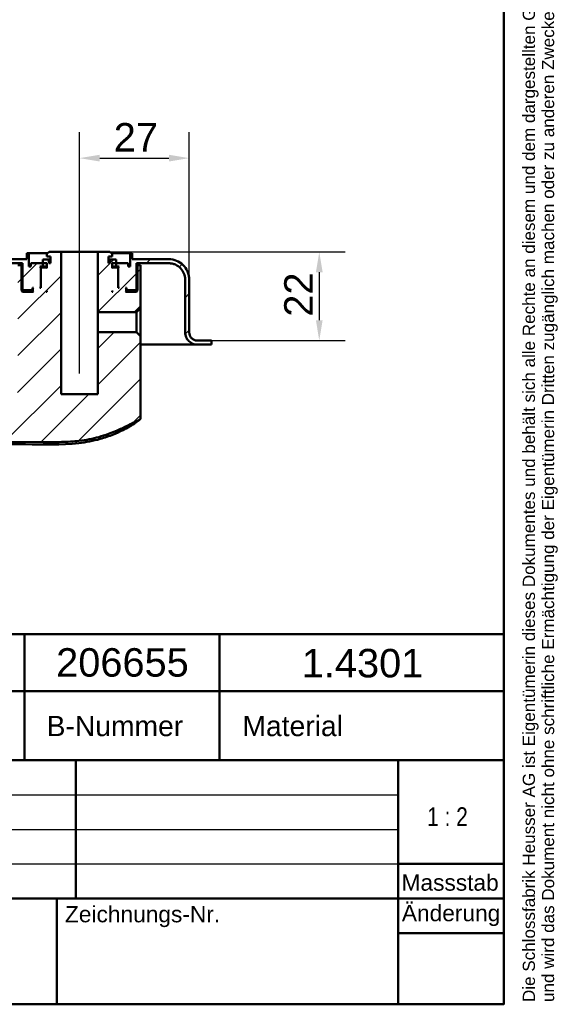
# Model space of a CAD drawing. Header units: millimetres. Extents: x 20 to 833, y 20 to 574.
# Tile 16 of 20: x 701 to 833, y 20 to 262. Entities that reach past the tile are written whole.
import ezdxf
from ezdxf.enums import TextEntityAlignment as Align

# ---------------------------------------------------------------- set-up
doc = ezdxf.new("R2010")
doc.units = ezdxf.units.MM
doc.header["$LTSCALE"] = 2
for name, color, linetype, lineweight in [('Bemaßungen(DIN)', 7, 'Continuous', 25), ('Mittellinie(DIN)', 7, 'Continuous', 25), ('Sichtbare Kanten(DIN)', 7, 'Continuous', 50), ('Skizziergeometrie(DIN)', 7, 'Continuous', 50), ('Skizzierlinie(DIN)', 7, 'Continuous', 25), ('Symbole(DIN)', 7, 'Continuous', 25)]:
    doc.layers.add(name, color=color, linetype=linetype, lineweight=lineweight)
doc.layers.add('Schraffur', color=179, linetype='Continuous', lineweight=9, true_color=0x1e1e47)
doc.styles.add('Aktuell-DIN', font='arial.ttf')
doc.styles.add('STANDARD-DIN~0', font='arial.ttf')
doc.styles.add('Textstil10', font='arial.ttf')
doc.styles.add('Textstil41', font='arial.ttf', dxfattribs={"width": 0.8})
doc.styles.add('Textstil83', font='arial.ttf', dxfattribs={"width": 0.8})
doc.dimstyles.new('CAD-LAN', dxfattribs={"dimscale": 2, "dimtxt": 3.5, "dimasz": 2.5, "dimexe": 3.175, "dimexo": 0, "dimgap": 0.8, "dimtad": 1, "dimrnd": 1e-08, "dimtxsty": 'STANDARD-DIN~0', "dimcen": 0.09, "dimdle": 10, "dimclrd": 250, "dimclre": 250, "dimclrt": 250, "dimadec": 0, "dimazin": 2, "dimtfac": 1, "dimtmove": 0, "dimatfit": 3, "dimfxl": 1, "dimtolj": 1, "dimtzin": 0, "dimlwd": 25, "dimlwe": 25, "dimarcsym": 0})

# ---------------------------------------------------------------- blocks, each defined once
blk = doc.blocks.new('Ränder Standardrahmen')
at = {"layer": 'Skizziergeometrie(DIN)', "flags": 128}
blk.add_lwpolyline([(10, 10), (10, 287), (410, 287), (410, 10), (10, 10)], dxfattribs=at)
blk = doc.blocks.new('Schriftfelder Heusser')
at = {"layer": 'Skizziergeometrie(DIN)'}
for p, q in [((101, 236.92), (291, 236.92)), ((232, 229.92), (232, 236.92)), ((256, 229.92), (256, 236.92)), ((291, 236.92), (291, 229.92)), ((101, 229.92), (291, 229.92)), ((232, 229.92), (232, 221.42)), ((256, 229.92), (256, 221.42)), ((291, 229.92), (291, 191.42)), ((101, 221.42), (291, 221.42)), ((238.35, 221.42), (238.35, 204.42)), ((278, 221.42), (278, 191.42)), ((278, 208.67), (291, 208.67)), ((101, 204.42), (291, 204.42)), ((236, 204.42), (236, 191.42)), ((278, 200.17), (291, 200.17)), ((291, 191.42), (101, 191.42))]:
    blk.add_line(p, q, dxfattribs=at)
at = {"layer": 'Skizzierlinie(DIN)'}
for p, q in [((162.35, 217.17), (278, 217.17)), ((162.35, 212.92), (278, 212.92)), ((162.35, 208.67), (278, 208.67))]:
    blk.add_line(p, q, dxfattribs=at)
at = {"layer": 'Symbole(DIN)', "color": 7, "insert": (293.33, 191.7), "char_height": 1.5, "width": 182.3003, "attachment_point": 1, "rotation": 90, "line_spacing_factor": 0.944221, "style": 'Aktuell-DIN'}
blk.add_mtext('\\fArial|b0|i0;\\H1.5000;Die Schlossfabrik Heusser AG ist Eigentümerin dieses Dokumentes und behält sich alle Rechte an diesem und dem dargestellten Gegenstand vor. Der Empfänger anerkennt diese Rechte\\Pund wird das Dokument nicht ohne schriftliche Ermächtigung der Eigentümerin Dritten zugänglich machen oder zu anderen Zwecken verwenden, zu dem es ihm übergeben worden ist.\\P ', dxfattribs=at)
at = {"layer": 'Symbole(DIN)', "color": 179, "true_color": 0x262659, "style": 'Aktuell-DIN'}
for s, insert, char_height, attachment_point in [('B-Nummer', (234.74, 225.62), 2.489, 4), ('Material', (265.02, 225.62), 2.489, 5), ('\\fArial|b0|i0;\\H2.0000;Massstab', (284.39, 206.37), 2, 5), ('\\fArial|b0|i0;Zeichnungs-Nr.', (237, 203.5), 2, 1)]:
    blk.add_mtext(s, dxfattribs=dict(at, insert=insert, char_height=char_height, attachment_point=attachment_point))
at = {"layer": 'Symbole(DIN)', "color": 179, "true_color": 0x262659, "insert": (284.51, 202.33), "char_height": 2, "width": 12.1143, "attachment_point": 5, "style": 'Aktuell-DIN'}
blk.add_mtext('\\fArial|b0|i0;Änderung', dxfattribs=at)
at = {"layer": 'Symbole(DIN)', "color": 179, "true_color": 0x262659}
for tag, height, style, p in [('AUTOR', 2.49, 'Aktuell-DIN', (240.03, 219.26)), ('KONTROLLDATUM', 2, 'Textstil10', (217.42, 215.04)), ('KONTROLLIERT_VON', 2, 'Textstil10', (239.98, 215.05))]:
    blk.add_attdef(tag, text='', height=height, dxfattribs=dict(at, style=style)).set_placement(p, align=Align.MIDDLE_LEFT)
at = {"layer": 'Symbole(DIN)', "color": 179, "true_color": 0x262659, "style": 'Textstil10'}
blk.add_attdef('ERSTELLUNGSDATUM_001', (217.23, 218.29), '', height=2, dxfattribs=at)
at = {"layer": 'Symbole(DIN)', "color": 7, "style": 'Textstil83', "width": 0.8}
blk.add_attdef('Anfänglicher_Ansichtsmaßstab_001', (281.57, 213.34), '', height=2.3, dxfattribs=at)
at = {"layer": 'Symbole(DIN)', "color": 179, "true_color": 0x262659, "style": 'Textstil10'}
blk.add_attdef('PROJEKT', text='', height=2, dxfattribs=at).set_placement((217.77, 209.72), align=Align.BOTTOM_LEFT)
at = {"layer": 'Symbole(DIN)', "color": 7, "style": 'Textstil41', "width": 0.8}
blk.add_attdef('STATUS', text='', height=5, dxfattribs=at).set_placement((284.53, 195.86), align=Align.MIDDLE_CENTER)
blk = doc.blocks.new('*D24')
at = {"layer": 'Bemaßungen(DIN)', "color": 250, "linetype": 'Continuous', "lineweight": 25, "true_color": 0x3f3f3f, "transparency": 16777216}
for p, q in [((715.57, 210.04), (715.57, 234.44)), ((742.57, 198.24), (742.57, 234.44)), ((720.57, 228.09), (737.57, 228.09))]:
    blk.add_line(p, q, dxfattribs=at)
at = {"layer": 'Bemaßungen(DIN)', "color": 250, "linetype": 'Continuous', "true_color": 0x3f3f3f, "transparency": 16777216}
for points in [[(720.57, 228.92), (720.57, 227.26), (715.57, 228.09)], [(737.57, 228.92), (737.57, 227.26), (742.57, 228.09)]]:
    blk.add_solid(points, dxfattribs=at)
at = {"layer": 'Defpoints', "color": 0, "linetype": 'Continuous', "transparency": 16777216}
for p in [(742.57, 228.09), (715.57, 210.04), (742.57, 198.24)]:
    blk.add_point(p, dxfattribs=at)
at = {"layer": 'Bemaßungen(DIN)', "color": 250, "linetype": 'Continuous', "lineweight": 25, "true_color": 0x3f3f3f, "transparency": 16777216, "insert": (724, 236.72), "char_height": 7, "attachment_point": 1, "style": 'STANDARD-DIN~0'}
blk.add_mtext('\\A1;27', dxfattribs=at)
blk = doc.blocks.new('*D25')
at = {"layer": 'Bemaßungen(DIN)', "color": 250, "linetype": 'Continuous', "lineweight": 25, "true_color": 0x3f3f3f, "transparency": 16777216}
for p, q in [((723.07, 205.04), (780.93, 205.04)), ((774.58, 200.04), (774.58, 188.24)), ((747.07, 183.24), (780.93, 183.24))]:
    blk.add_line(p, q, dxfattribs=at)
at = {"layer": 'Bemaßungen(DIN)', "color": 250, "linetype": 'Continuous', "true_color": 0x3f3f3f, "transparency": 16777216}
for points in [[(773.75, 200.04), (775.41, 200.04), (774.58, 205.04)], [(773.75, 188.24), (775.41, 188.24), (774.58, 183.24)]]:
    blk.add_solid(points, dxfattribs=at)
at = {"layer": 'Defpoints', "color": 0, "linetype": 'Continuous', "transparency": 16777216}
for p in [(723.07, 205.04), (747.07, 183.24), (774.58, 183.24)]:
    blk.add_point(p, dxfattribs=at)
at = {"layer": 'Bemaßungen(DIN)', "color": 250, "linetype": 'Continuous', "lineweight": 25, "true_color": 0x3f3f3f, "transparency": 16777216, "insert": (765.95, 189.1), "char_height": 7, "attachment_point": 1, "rotation": 90, "style": 'STANDARD-DIN~0'}
blk.add_mtext('\\A1;22', dxfattribs=at)
blk = doc.blocks.new('*D26')
at = {"layer": 'Bemaßungen(DIN)', "color": 250, "linetype": 'Continuous', "lineweight": 25, "true_color": 0x3f3f3f, "transparency": 16777216}
for p, q in [((534.07, 182.24), (504.21, 182.24)), ((510.56, 162.68), (510.56, 177.24)), ((706.42, 157.68), (504.21, 157.68))]:
    blk.add_line(p, q, dxfattribs=at)
at = {"layer": 'Bemaßungen(DIN)', "color": 250, "linetype": 'Continuous', "true_color": 0x3f3f3f, "transparency": 16777216}
for points in [[(509.72, 177.24), (511.39, 177.24), (510.56, 182.24)], [(509.72, 162.68), (511.39, 162.68), (510.56, 157.68)]]:
    blk.add_solid(points, dxfattribs=at)
at = {"layer": 'Defpoints', "color": 0, "linetype": 'Continuous', "transparency": 16777216}
for p in [(510.56, 182.24), (534.07, 182.24), (706.42, 157.68)]:
    blk.add_point(p, dxfattribs=at)
at = {"layer": 'Bemaßungen(DIN)', "color": 250, "linetype": 'Continuous', "lineweight": 25, "true_color": 0x3f3f3f, "transparency": 16777216, "insert": (501.81, 164.86), "char_height": 7, "attachment_point": 1, "rotation": 90, "style": 'STANDARD-DIN~0'}
blk.add_mtext('\\A1;25', dxfattribs=at)

msp = doc.modelspace()

# ---------------------------------------------------------------- hatches: boundary and pattern name
at = {"layer": 'Schraffur'}
h = msp.add_hatch(dxfattribs=at)
h.set_pattern_fill('ANSI31', color=256, scale=50.8, style=0)
h.set_pattern_definition([(45, (0, 0), (-4.49013, 4.49013), [])])
edge = h.paths.add_edge_path()
edge.add_line((741.572, 198.237), (741.572, 185.237))
edge.add_spline(control_points=[(741.572, 185.237), (741.572, 185.028), (741.593, 184.82), (741.678, 184.418), (741.739, 184.225), (741.978, 183.678), (742.206, 183.35), (742.766, 182.81), (743.091, 182.599), (743.805, 182.31), (744.185, 182.237), (744.572, 182.237)], knot_values=[-0.4735831, -0.4735831, -0.4735831, -0.4735831, -0.4108832, -0.4108832, -0.3500812, -0.3500812, -0.2314327, -0.2314327, -0.1160757, -0.1160757, 0, 0, 0, 0], degree=3, periodic=0)
edge.add_line((744.572, 182.237), (748.072, 182.237))
edge.add_line((748.072, 182.237), (748.072, 183.207))
edge.add_line((748.072, 183.207), (747.072, 183.207))
edge.add_line((747.072, 183.207), (747.072, 183.237))
edge.add_line((747.072, 183.237), (744.572, 183.237))
edge.add_spline(control_points=[(744.572, 183.237), (744.433, 183.237), (744.294, 183.251), (744.026, 183.307), (743.898, 183.348), (743.533, 183.507), (743.315, 183.659), (742.955, 184.033), (742.814, 184.249), (742.621, 184.725), (742.572, 184.979), (742.572, 185.237)], knot_values=[-0.3157143, -0.3157143, -0.3157143, -0.3157143, -0.2739221, -0.2739221, -0.2333875, -0.2333875, -0.1542884, -0.1542884, -0.0773838, -0.0773838, 0, 0, 0, 0], degree=3, periodic=0)
edge.add_line((742.572, 185.237), (742.572, 198.237))
edge.add_spline(control_points=[(742.572, 198.237), (742.572, 198.584), (742.536, 198.931), (742.396, 199.601), (742.293, 199.922), (741.895, 200.835), (741.515, 201.38), (740.582, 202.28), (740.04, 202.633), (738.851, 203.115), (738.217, 203.237), (737.572, 203.237)], knot_values=[-0.7893052, -0.7893052, -0.7893052, -0.7893052, -0.6848053, -0.6848053, -0.5834686, -0.5834686, -0.3857211, -0.3857211, -0.1934595, -0.1934595, 0, 0, 0, 0], degree=3, periodic=0)
edge.add_line((737.572, 203.237), (728.572, 203.237))
edge.add_line((728.572, 203.237), (728.572, 204.737))
edge.add_line((728.572, 204.737), (728.072, 204.737))
edge.add_line((728.072, 204.737), (728.072, 201.437))
edge.add_line((728.072, 201.437), (727.572, 201.437))
edge.add_line((727.572, 201.437), (727.572, 202.237))
edge.add_line((727.572, 202.237), (724.572, 202.237))
edge.add_line((724.572, 202.237), (724.572, 201.437))
edge.add_line((724.572, 201.437), (725.322, 201.437))
edge.add_line((725.322, 201.437), (725.122, 201.237))
edge.add_line((725.122, 201.237), (725.122, 196.437))
edge.add_line((725.122, 196.437), (725.322, 196.237))
edge.add_line((725.322, 196.237), (725.072, 196.237))
edge.add_line((725.072, 196.237), (725.072, 201.037))
edge.add_line((725.072, 201.037), (724.872, 201.237))
edge.add_line((724.872, 201.237), (723.772, 201.237))
edge.add_line((723.772, 201.237), (723.572, 201.037))
edge.add_line((723.572, 201.037), (723.572, 202.237))
edge.add_line((723.572, 202.237), (724.558, 202.237))
edge.add_line((724.558, 202.237), (724.558, 203.137))
edge.add_line((724.558, 203.137), (723.122, 203.137))
edge.add_line((723.122, 203.137), (723.122, 202.237))
edge.add_line((723.122, 202.237), (722.672, 202.237))
edge.add_line((722.672, 202.237), (722.672, 203.937))
edge.add_line((722.672, 203.937), (723.572, 203.937))
edge.add_line((723.572, 203.937), (723.572, 204.537))
edge.add_line((723.572, 204.537), (723.072, 205.037))
edge.add_line((723.072, 205.037), (720.122, 205.037))
edge.add_line((720.122, 205.037), (720.122, 190.195))
edge.add_line((720.122, 190.195), (729.63, 190.195))
edge.add_line((729.63, 190.195), (730.615, 191.179))
edge.add_line((730.615, 191.179), (730.615, 199.237))
edge.add_line((730.615, 199.237), (730.615, 201.737))
edge.add_line((730.615, 201.737), (729.872, 201.737))
edge.add_line((729.872, 201.737), (729.872, 195.537))
edge.add_line((729.872, 195.537), (729.572, 195.237))
edge.add_line((729.572, 195.237), (726.872, 195.237))
edge.add_line((726.872, 195.237), (727.072, 195.437))
edge.add_line((727.072, 195.437), (727.072, 196.037))
edge.add_line((727.072, 196.037), (726.872, 196.237))
edge.add_line((726.872, 196.237), (727.172, 196.237))
edge.add_line((727.172, 196.237), (727.172, 195.737))
edge.add_line((727.172, 195.737), (727.272, 195.637))
edge.add_line((727.272, 195.637), (729.372, 195.637))
edge.add_line((729.372, 195.637), (729.572, 195.837))
edge.add_line((729.572, 195.837), (729.572, 202.237))
edge.add_line((729.572, 202.237), (737.572, 202.237))
edge.add_spline(control_points=[(737.572, 202.237), (737.85, 202.237), (738.127, 202.208), (738.663, 202.095), (738.921, 202.013), (739.65, 201.695), (740.087, 201.391), (740.807, 200.644), (741.089, 200.211), (741.474, 199.26), (741.572, 198.752), (741.572, 198.237)], knot_values=[-0.6314442, -0.6314442, -0.6314442, -0.6314442, -0.5478443, -0.5478443, -0.4667749, -0.4667749, -0.3085769, -0.3085769, -0.1547676, -0.1547676, 0, 0, 0, 0], degree=3, periodic=0)
h.paths.add_polyline_path([(723.572, 195.237), (723.572, 195.437), (723.772, 195.237)], flags=0)
edge = h.paths.add_edge_path()
edge.add_line((551.572, 185.237), (551.572, 198.237))
edge.add_spline(control_points=[(551.572, 198.237), (551.572, 198.515), (551.6, 198.792), (551.713, 199.328), (551.795, 199.585), (552.113, 200.315), (552.417, 200.752), (553.164, 201.472), (553.597, 201.754), (554.549, 202.139), (555.056, 202.237), (555.572, 202.237)], knot_values=[-0.6314442, -0.6314442, -0.6314442, -0.6314442, -0.5478443, -0.5478443, -0.4667749, -0.4667749, -0.3085769, -0.3085769, -0.1547676, -0.1547676, 0, 0, 0, 0], degree=3, periodic=0)
edge.add_line((555.572, 202.237), (701.572, 202.237))
edge.add_line((701.572, 202.237), (701.572, 195.837))
edge.add_line((701.572, 195.837), (701.772, 195.637))
edge.add_line((701.772, 195.637), (703.872, 195.637))
edge.add_line((703.872, 195.637), (703.972, 195.737))
edge.add_line((703.972, 195.737), (703.972, 196.237))
edge.add_line((703.972, 196.237), (704.272, 196.237))
edge.add_line((704.272, 196.237), (704.072, 196.037))
edge.add_line((704.072, 196.037), (704.072, 195.437))
edge.add_line((704.072, 195.437), (704.272, 195.237))
edge.add_line((704.272, 195.237), (701.572, 195.237))
edge.add_line((701.572, 195.237), (701.272, 195.537))
edge.add_line((701.272, 195.537), (701.272, 201.737))
edge.add_line((701.272, 201.737), (700.428, 201.737))
edge.add_line((700.428, 201.737), (700.428, 199.237))
edge.add_line((700.428, 199.237), (700.428, 173.82))
edge.add_spline(control_points=[(700.428, 173.82), (700.428, 169.374), (700.428, 165.816), (696.901, 162.686), (692.874, 162.668), (687.841, 162.646)], knot_values=[0, 0, 0, 0, 0, 0, 1, 1, 1, 1, 1, 1], degree=5, periodic=0)
edge.add_spline(control_points=[(687.841, 162.646), (651.644, 162.488), (615.448, 162.345), (579.251, 162.474)], knot_values=[0.0000183, 0.0000183, 0.0000183, 0.0000183, 10.8591286, 10.8591286, 10.8591286, 10.8591286], degree=3, periodic=0)
edge.add_spline(control_points=[(579.251, 162.474), (572.715, 162.497), (566.754, 162.526), (560.562, 168.203), (560.535, 174.683), (560.501, 182.774)], knot_values=[0, 0, 0, 0, 0, 0, 1, 1, 1, 1, 1, 1], degree=5, periodic=0)
edge.add_spline(control_points=[(560.501, 182.774), (560.47, 190.071), (560.454, 193.959), (560.452, 197.323)], knot_values=[0, 0, 0, 0, 1.0033721, 1.0033721, 1.0033721, 1.0033721], weights=[1.044297, 1.00552, 1.0006869, 1.0000845], degree=3, periodic=0)
edge.add_spline(control_points=[(560.452, 197.323), (560.452, 197.889), (560.452, 198.396), (560.139, 198.737), (559.617, 198.737), (559.041, 198.737)], knot_values=[0, 0, 0, 0, 0, 0, 1, 1, 1, 1, 1, 1], degree=5, periodic=0)
edge.add_line((559.041, 198.737), (557.452, 198.737))
edge.add_spline(control_points=[(557.452, 198.737), (557.347, 198.737), (557.238, 198.737), (557.105, 198.699), (557.068, 198.683), (557.002, 198.637), (556.976, 198.61), (556.929, 198.535), (556.913, 198.487), (556.886, 198.355), (556.886, 198.262), (556.886, 198.171)], knot_values=[-0.0997525, -0.0997525, -0.0997525, -0.0997525, -0.0687231, -0.0687231, -0.0556331, -0.0556331, -0.0432165, -0.0432165, -0.0273736, -0.0273736, -0.0000528, -0.0000528, -0.0000528, -0.0000528], degree=3, periodic=0)
edge.add_spline(control_points=[(556.886, 198.171), (556.886, 196.253), (556.882, 194.422), (556.876, 192.495), (556.871, 190.547), (556.863, 188.54), (556.855, 186.602), (556.849, 185.317), (556.844, 184.031), (556.838, 182.746)], knot_values=[0, 0, 0, 0, 0.4082996, 0.4082996, 0.4082996, 0.82096, 0.82096, 0.82096, 1.0946134, 1.0946134, 1.0946134, 1.0946134], degree=3, periodic=0)
edge.add_spline(control_points=[(556.838, 182.746), (556.833, 181.609), (556.827, 180.471), (556.855, 179.256), (556.883, 178.042), (556.945, 176.975), (557.033, 176.057), (557.207, 174.22), (557.49, 172.725), (557.894, 171.315), (559.507, 165.679), (563.13, 161.796), (568.421, 160.032), (569.744, 159.591), (571.149, 159.277), (572.876, 159.075), (573.74, 158.975), (574.742, 158.899), (575.884, 158.859), (577.026, 158.818), (578.097, 158.815), (579.166, 158.811)], knot_values=[0, 0, 0, 0, 0.2406476, 0.2406476, 0.2406476, 0.4812952, 0.4812952, 0.4812952, 0.9625904, 0.9625904, 0.9625904, 2.8877711, 2.8877711, 2.8877711, 3.3690663, 3.3690663, 3.3690663, 3.6097139, 3.6097139, 3.6097139, 3.8503615, 3.8503615, 3.8503615, 3.8503615], degree=3, periodic=0)
edge.add_line((579.166, 158.811), (706.64, 158.264))
edge.add_spline(control_points=[(706.64, 158.264), (708.106, 158.258), (709.573, 158.25), (711.133, 158.294), (712.692, 158.338), (714.074, 158.428), (715.428, 158.583)], knot_values=[0, 0, 0, 0, 0.4403832, 0.4403832, 0.4403832, 0.8807664, 0.8807664, 0.8807664, 0.8807664], degree=3, periodic=0)
edge.add_spline(control_points=[(715.428, 158.583), (717.208, 158.787), (718.819, 159.092), (720.332, 159.512)], knot_values=[0, 0, 0, 0, 0.5001725, 0.5001725, 0.5001725, 0.5001725], degree=3, periodic=0)
edge.add_spline(control_points=[(720.332, 159.512), (721.867, 159.938), (723.548, 160.553), (725.374, 161.358)], knot_values=[0, 0, 0, 0, 0.5374565, 0.5374565, 0.5374565, 0.5374565], degree=3, periodic=0)
edge.add_spline(control_points=[(725.374, 161.358), (725.837, 161.562), (726.172, 161.716), (726.575, 161.912), (726.978, 162.108), (727.372, 162.31), (727.766, 162.513), (727.864, 162.564), (727.962, 162.614), (728.061, 162.665), (728.356, 162.818), (728.651, 162.97), (728.949, 163.117), (728.998, 163.142), (729.048, 163.166), (729.098, 163.19), (729.147, 163.215), (729.197, 163.239), (729.247, 163.263), (729.496, 163.383), (729.748, 163.499), (730.005, 163.606), (730.056, 163.628), (730.108, 163.648), (730.157, 163.668)], knot_values=[0, 0, 0, 0, 0.1300988, 0.1300988, 0.1300988, 0.2601975, 0.2601975, 0.2601975, 0.2927222, 0.2927222, 0.2927222, 0.3902963, 0.3902963, 0.3902963, 0.4065586, 0.4065586, 0.4065586, 0.422821, 0.422821, 0.422821, 0.5041327, 0.5041327, 0.5041327, 0.5203951, 0.5203951, 0.5203951, 0.5203951], degree=3, periodic=0)
edge.add_spline(control_points=[(730.157, 163.668), (730.25, 163.705), (730.341, 163.739), (730.457, 163.815), (730.494, 163.846), (730.556, 163.926), (730.576, 163.973), (730.615, 164.116), (730.615, 164.22), (730.615, 164.324)], knot_values=[-0.0935252, -0.0935252, -0.0935252, -0.0935252, -0.0642653, -0.0642653, -0.0483657, -0.0483657, -0.0312512, -0.0312512, 0, 0, 0, 0], degree=3, periodic=0)
edge.add_line((730.615, 164.324), (730.615, 184.294))
edge.add_line((730.615, 184.294), (729.63, 185.278))
edge.add_line((729.63, 185.278), (720.122, 185.278))
edge.add_line((720.122, 185.278), (720.122, 170.037))
edge.add_line((720.122, 170.037), (711.022, 170.037))
edge.add_line((711.022, 170.037), (711.022, 205.037))
edge.add_line((711.022, 205.037), (708.072, 205.037))
edge.add_line((708.072, 205.037), (707.572, 204.537))
edge.add_line((707.572, 204.537), (707.572, 203.937))
edge.add_line((707.572, 203.937), (708.472, 203.937))
edge.add_line((708.472, 203.937), (708.472, 202.237))
edge.add_line((708.472, 202.237), (708.022, 202.237))
edge.add_line((708.022, 202.237), (708.022, 203.137))
edge.add_line((708.022, 203.137), (706.586, 203.137))
edge.add_line((706.586, 203.137), (706.586, 202.237))
edge.add_line((706.586, 202.237), (707.572, 202.237))
edge.add_line((707.572, 202.237), (707.572, 201.037))
edge.add_line((707.572, 201.037), (707.372, 201.237))
edge.add_line((707.372, 201.237), (706.272, 201.237))
edge.add_line((706.272, 201.237), (706.072, 201.037))
edge.add_line((706.072, 201.037), (706.072, 196.237))
edge.add_line((706.072, 196.237), (705.822, 196.237))
edge.add_line((705.822, 196.237), (706.022, 196.437))
edge.add_line((706.022, 196.437), (706.022, 201.237))
edge.add_line((706.022, 201.237), (705.822, 201.437))
edge.add_line((705.822, 201.437), (706.572, 201.437))
edge.add_line((706.572, 201.437), (706.572, 202.237))
edge.add_line((706.572, 202.237), (703.572, 202.237))
edge.add_line((703.572, 202.237), (703.572, 201.437))
edge.add_line((703.572, 201.437), (703.072, 201.437))
edge.add_line((703.072, 201.437), (703.072, 204.737))
edge.add_line((703.072, 204.737), (702.572, 204.737))
edge.add_line((702.572, 204.737), (702.572, 203.237))
edge.add_line((702.572, 203.237), (555.572, 203.237))
edge.add_spline(control_points=[(555.572, 203.237), (555.224, 203.237), (554.878, 203.201), (554.208, 203.06), (553.886, 202.957), (552.974, 202.56), (552.428, 202.18), (551.528, 201.246), (551.176, 200.705), (550.694, 199.515), (550.572, 198.881), (550.572, 198.237)], knot_values=[-0.7893052, -0.7893052, -0.7893052, -0.7893052, -0.6848053, -0.6848053, -0.5834686, -0.5834686, -0.3857211, -0.3857211, -0.1934595, -0.1934595, 0, 0, 0, 0], degree=3, periodic=0)
edge.add_line((550.572, 198.237), (550.572, 185.237))
edge.add_spline(control_points=[(550.572, 185.237), (550.572, 185.097), (550.558, 184.959), (550.501, 184.691), (550.46, 184.562), (550.301, 184.197), (550.149, 183.979), (549.776, 183.619), (549.559, 183.478), (549.084, 183.285), (548.83, 183.237), (548.572, 183.237)], knot_values=[-0.3157221, -0.3157221, -0.3157221, -0.3157221, -0.2739221, -0.2739221, -0.2333875, -0.2333875, -0.1542884, -0.1542884, -0.0773838, -0.0773838, -0.0000019, -0.0000019, -0.0000019, -0.0000019], degree=3, periodic=0)
edge.add_line((548.572, 183.237), (534.072, 183.237))
edge.add_line((534.072, 183.237), (534.072, 182.237))
edge.add_line((534.072, 182.237), (548.572, 182.237))
edge.add_spline(control_points=[(548.572, 182.237), (548.781, 182.237), (548.988, 182.258), (549.39, 182.342), (549.583, 182.404), (550.131, 182.643), (550.458, 182.871), (550.998, 183.431), (551.21, 183.756), (551.499, 184.469), (551.572, 184.85), (551.572, 185.237)], knot_values=[-0.4735831, -0.4735831, -0.4735831, -0.4735831, -0.4108832, -0.4108832, -0.3500812, -0.3500812, -0.2314327, -0.2314327, -0.1160757, -0.1160757, 0, 0, 0, 0], degree=3, periodic=0)
h.paths.add_polyline_path([(707.572, 195.437), (707.572, 195.237), (707.372, 195.237)], flags=0)

# ---------------------------------------------------------------- linework, layer by layer
at = {"layer": 'Mittellinie(DIN)', "linetype": 'Continuous'}
msp.add_line((715.572, 175.116), (715.572, 210.037), dxfattribs=at)
at = {"layer": 'Sichtbare Kanten(DIN)'}
for p, q in [((703.072, 204.737), (702.572, 204.737)), ((702.572, 204.737), (702.572, 203.237)), ((703.072, 201.437), (703.072, 204.737)), ((703.072, 204.737), (707.772, 204.737)), ((708.072, 205.037), (707.572, 204.537)), ((707.572, 204.537), (707.572, 203.937)), ((707.572, 203.937), (708.472, 203.937)), ((711.022, 205.037), (708.072, 205.037)), ((708.472, 203.937), (708.472, 202.237)), ((711.022, 170.037), (711.022, 205.037)), ((720.122, 205.037), (711.022, 205.037)), ((723.072, 205.037), (720.122, 205.037)), ((720.122, 205.037), (720.122, 190.195)), ((722.672, 202.237), (722.672, 203.937)), ((722.672, 203.937), (723.572, 203.937)), ((723.572, 204.537), (723.072, 205.037)), ((723.372, 204.737), (728.072, 204.737)), ((723.572, 203.937), (723.572, 204.537)), ((728.572, 204.737), (728.072, 204.737)), ((728.072, 204.737), (728.072, 201.437)), ((728.572, 203.237), (728.572, 204.737)), ((702.572, 203.237), (555.572, 203.237)), ((555.572, 202.237), (701.572, 202.237)), ((701.272, 201.737), (700.428, 201.737)), ((701.272, 195.537), (701.272, 201.737)), ((701.572, 201.737), (701.272, 201.737)), ((701.572, 202.237), (701.572, 195.837)), ((703.572, 201.437), (703.072, 201.437)), ((706.572, 202.237), (703.572, 202.237)), ((703.572, 202.237), (703.572, 201.437)), ((706.022, 201.237), (705.822, 201.437)), ((705.822, 201.437), (706.572, 201.437)), ((706.022, 196.437), (706.022, 201.237)), ((706.022, 201.237), (706.272, 201.237)), ((706.272, 201.237), (706.072, 201.037)), ((706.072, 201.037), (706.072, 196.237)), ((707.372, 201.237), (706.272, 201.237)), ((706.572, 201.437), (706.572, 202.237)), ((706.572, 202.237), (706.586, 202.237)), ((707.572, 201.437), (706.572, 201.437)), ((708.022, 203.137), (706.586, 203.137)), ((706.586, 203.137), (706.586, 202.237)), ((706.586, 202.237), (707.572, 202.237)), ((707.572, 201.037), (707.372, 201.237)), ((707.572, 201.237), (707.372, 201.237)), ((707.572, 202.237), (707.572, 201.037)), ((708.022, 202.237), (708.022, 203.137)), ((708.472, 203.137), (708.022, 203.137)), ((708.472, 202.237), (708.022, 202.237)), ((723.122, 203.137), (722.672, 203.137)), ((723.122, 202.237), (722.672, 202.237)), ((724.558, 203.137), (723.122, 203.137)), ((723.122, 203.137), (723.122, 202.237)), ((723.572, 201.037), (723.572, 202.237)), ((723.572, 202.237), (724.558, 202.237)), ((724.572, 201.437), (723.572, 201.437)), ((723.772, 201.237), (723.572, 201.037)), ((723.772, 201.237), (723.572, 201.237)), ((724.872, 201.237), (723.772, 201.237)), ((724.558, 202.237), (724.558, 203.137)), ((724.558, 202.237), (724.572, 202.237)), ((727.572, 202.237), (724.572, 202.237)), ((724.572, 202.237), (724.572, 201.437)), ((724.572, 201.437), (725.322, 201.437)), ((725.072, 201.037), (724.872, 201.237)), ((724.872, 201.237), (725.122, 201.237)), ((725.072, 196.237), (725.072, 201.037)), ((725.322, 201.437), (725.122, 201.237)), ((725.122, 201.237), (725.122, 196.437)), ((727.572, 201.437), (727.572, 202.237)), ((728.072, 201.437), (727.572, 201.437)), ((737.572, 203.237), (728.572, 203.237)), ((729.572, 195.837), (729.572, 202.237)), ((729.572, 202.237), (737.572, 202.237)), ((729.872, 201.737), (729.572, 201.737)), ((730.615, 201.737), (729.872, 201.737)), ((729.872, 201.737), (729.872, 195.537)), ((730.615, 199.237), (730.615, 201.737)), ((730.615, 191.179), (730.615, 199.237)), ((730.615, 199.237), (730.615, 191.179)), ((703.972, 195.737), (703.972, 196.237)), ((703.972, 196.237), (704.272, 196.237)), ((704.272, 196.237), (704.072, 196.037)), ((705.822, 196.237), (706.022, 196.437)), ((706.072, 196.237), (705.822, 196.237)), ((706.072, 196.437), (706.022, 196.437)), ((725.122, 196.437), (725.072, 196.437)), ((725.322, 196.237), (725.072, 196.237)), ((725.122, 196.437), (725.322, 196.237)), ((727.072, 196.037), (726.872, 196.237)), ((726.872, 196.237), (727.172, 196.237)), ((727.172, 196.237), (727.172, 195.737)), ((741.572, 198.237), (741.572, 185.237)), ((742.572, 185.237), (742.572, 198.237)), ((742.572, 198.237), (742.572, 198.237)), ((742.572, 185.237), (742.572, 198.237)), ((701.572, 195.237), (701.272, 195.537)), ((704.072, 195.537), (701.272, 195.537)), ((701.572, 195.837), (701.772, 195.637)), ((704.272, 195.237), (701.572, 195.237)), ((701.772, 195.637), (703.872, 195.637)), ((703.872, 195.637), (703.972, 195.737)), ((703.872, 195.637), (704.072, 195.637)), ((704.072, 195.737), (703.972, 195.737)), ((704.072, 196.037), (704.072, 195.437)), ((704.072, 195.437), (704.272, 195.237)), ((707.372, 195.237), (707.572, 195.437)), ((707.572, 195.237), (707.372, 195.237)), ((707.572, 195.437), (707.572, 195.237)), ((723.572, 195.237), (723.572, 195.437)), ((723.572, 195.437), (723.772, 195.237)), ((723.772, 195.237), (723.572, 195.237)), ((726.872, 195.237), (727.072, 195.437)), ((729.572, 195.237), (726.872, 195.237)), ((727.072, 195.437), (727.072, 196.037)), ((727.172, 195.737), (727.072, 195.737)), ((727.072, 195.637), (727.272, 195.637)), ((729.872, 195.537), (727.072, 195.537)), ((727.172, 195.737), (727.272, 195.637)), ((727.272, 195.637), (729.372, 195.637)), ((729.372, 195.637), (729.572, 195.837)), ((729.872, 195.537), (729.572, 195.237)), ((720.122, 190.195), (729.63, 190.195)), ((720.122, 190.195), (720.122, 185.278)), ((729.63, 190.195), (730.615, 191.179)), ((729.63, 190.195), (729.63, 185.278)), ((729.63, 185.278), (720.122, 185.278)), ((720.122, 185.278), (720.122, 170.037)), ((730.615, 184.294), (729.63, 185.278)), ((730.615, 164.324), (730.615, 184.294)), ((730.615, 184.294), (730.615, 164.324)), ((744.572, 182.237), (730.615, 182.237)), ((747.072, 183.237), (744.572, 183.237)), ((744.572, 182.237), (748.072, 182.237)), ((747.072, 183.207), (747.072, 183.237)), ((747.072, 183.207), (747.072, 183.237)), ((748.072, 183.207), (747.072, 183.207)), ((748.072, 182.237), (748.072, 183.207)), ((748.072, 182.237), (748.072, 183.207)), ((720.122, 170.037), (711.022, 170.037)), ((706.64, 158.264), (579.166, 158.811))]:
    msp.add_line(p, q, dxfattribs=at)
for points, knots in [([(742.572, 198.237), (742.572, 198.584), (742.536, 198.931), (742.396, 199.601), (742.293, 199.922), (741.895, 200.835), (741.515, 201.38), (740.582, 202.28), (740.04, 202.633), (738.851, 203.115), (738.217, 203.237), (737.572, 203.237)], [-0.78930523, -0.78930523, -0.78930523, -0.78930523, -0.68480532, -0.68480532, -0.58346864, -0.58346864, -0.38572109, -0.38572109, -0.19345948, -0.19345948, 0, 0, 0, 0]), ([(737.572, 202.237), (737.85, 202.237), (738.127, 202.208), (738.663, 202.095), (738.921, 202.013), (739.65, 201.695), (740.087, 201.391), (740.807, 200.644), (741.089, 200.211), (741.474, 199.26), (741.572, 198.752), (741.572, 198.237)], [-0.63144419, -0.63144419, -0.63144419, -0.63144419, -0.54784426, -0.54784426, -0.46677491, -0.46677491, -0.30857687, -0.30857687, -0.15476758, -0.15476758, 0, 0, 0, 0]), ([(715.424, 158.021), (711.07, 157.524), (706.662, 157.702), (694.944, 157.753), (687.608, 157.784), (658.264, 157.91), (636.255, 158.004), (605.994, 158.134), (597.741, 158.169), (583.296, 158.232), (576.999, 157.631), (569.66, 159.06), (568.412, 159.414), (565.221, 160.709), (563.337, 161.929), (560.587, 164.67), (559.556, 166.104), (557.954, 169.21), (557.375, 170.915), (556.53, 174.763), (556.353, 176.947), (556.204, 182.738), (556.293, 186.363), (556.312, 191.445), (556.316, 192.904), (556.322, 195.093), (556.324, 195.822), (556.324, 196.916), (556.322, 197.282), (556.327, 197.741), (556.328, 197.837), (556.335, 198.043), (556.34, 198.155), (556.363, 198.302), (556.372, 198.347), (556.408, 198.47), (556.442, 198.536), (556.529, 198.634), (556.581, 198.671), (556.689, 198.711), (556.737, 198.722), (556.821, 198.732), (556.854, 198.735), (556.909, 198.737), (556.928, 198.737), (556.969, 198.738), (556.991, 198.738), (557.012, 198.738)], [0, 0, 0, 0, 1.3147732, 1.3147732, 3.5156069, 3.5156069, 10.1181079, 10.1181079, 12.5940457, 12.5940457, 14.4517512, 14.4517512, 14.8372417, 14.8372417, 15.4848677, 15.4848677, 16.0022412, 16.0022412, 16.5333209, 16.5333209, 17.1842684, 17.1842684, 18.2712861, 18.2712861, 18.7090006, 18.7090006, 18.9277979, 18.9277979, 19.037268, 19.037268, 19.0659314, 19.0659314, 19.1002429, 19.1002429, 19.1167144, 19.1167144, 19.1500843, 19.1500843, 19.1808225, 19.1808225, 19.1996381, 19.1996381, 19.21058, 19.21058, 19.2165994, 19.2165994, 19.2229076, 19.2229076, 19.2229076, 19.2229076]), ([(730.615, 191.179), (730.615, 191.179), (730.615, 191.179), (730.615, 191.179), (730.613, 191.092), (730.608, 190.737), (730.604, 190.469), (730.598, 189.855), (730.594, 189.469), (730.589, 188.624), (730.588, 188.166), (730.588, 187.737), (730.588, 187.306), (730.589, 186.847), (730.594, 186.001), (730.598, 185.614), (730.605, 185.001), (730.608, 184.735), (730.613, 184.381), (730.615, 184.294), (730.615, 184.294), (730.615, 184.294), (730.615, 184.294)], [1.55009, 1.55009, 1.55009, 1.55009, 1.5501229, 1.5501229, 1.6796868, 1.6796868, 1.8092507, 1.8092507, 1.9380413, 1.9380413, 2.0668318, 2.0668318, 2.0668318, 2.1958916, 2.1958916, 2.3249514, 2.3249514, 2.4542456, 2.4542456, 2.5835399, 2.5835399, 2.5835728, 2.5835728, 2.5835728, 2.5835728]), ([(741.572, 185.237), (741.572, 185.028), (741.593, 184.82), (741.678, 184.418), (741.739, 184.225), (741.978, 183.678), (742.206, 183.35), (742.766, 182.81), (743.091, 182.599), (743.805, 182.31), (744.185, 182.237), (744.572, 182.237)], [-0.47358314, -0.47358314, -0.47358314, -0.47358314, -0.41088319, -0.41088319, -0.35008119, -0.35008119, -0.23143265, -0.23143265, -0.11607569, -0.11607569, 0, 0, 0, 0]), ([(744.572, 183.237), (744.433, 183.237), (744.294, 183.251), (744.026, 183.307), (743.898, 183.348), (743.533, 183.507), (743.315, 183.659), (742.955, 184.033), (742.814, 184.249), (742.621, 184.725), (742.572, 184.979), (742.572, 185.237)], [-0.31571434, -0.31571434, -0.31571434, -0.31571434, -0.27392213, -0.27392213, -0.23338746, -0.23338746, -0.15428844, -0.15428844, -0.07738379, -0.07738379, 0, 0, 0, 0]), ([(730.452, 163.813), (730.451, 163.813), (730.448, 163.81), (730.438, 163.802), (730.419, 163.788), (730.371, 163.75), (730.335, 163.721), (730.098, 163.541), (729.843, 163.347), (729.028, 162.791), (728.506, 162.452), (727.391, 161.797), (726.821, 161.483), (725.507, 160.818), (724.739, 160.464), (722.891, 159.715), (721.785, 159.339), (718.954, 158.547), (717.192, 158.223), (715.424, 158.021)], [0.1270288, 0.1270288, 0.1270288, 0.1270288, 0.231747, 0.231747, 0.5607876, 0.5607876, 0.8078686, 0.8078686, 1.1211211, 1.1211211, 1.3900415, 1.3900415, 1.608894, 1.608894, 1.8669623, 1.8669623, 2.2153076, 2.2153076, 2.7492385, 2.7492385, 2.7492385, 2.7492385]), ([(725.374, 161.358), (725.837, 161.562), (726.172, 161.716), (726.575, 161.912), (726.978, 162.108), (727.372, 162.31), (727.766, 162.513), (727.864, 162.564), (727.962, 162.614), (728.061, 162.665), (728.356, 162.818), (728.651, 162.97), (728.949, 163.117), (728.998, 163.142), (729.048, 163.166), (729.098, 163.19), (729.147, 163.215), (729.197, 163.239), (729.247, 163.263), (729.496, 163.383), (729.748, 163.499), (730.005, 163.606), (730.056, 163.628), (730.108, 163.648), (730.157, 163.668)], [0, 0, 0, 0, 0.13009876, 0.13009876, 0.13009876, 0.26019753, 0.26019753, 0.26019753, 0.29272222, 0.29272222, 0.29272222, 0.39029629, 0.39029629, 0.39029629, 0.40655864, 0.40655864, 0.40655864, 0.42282098, 0.42282098, 0.42282098, 0.50413271, 0.50413271, 0.50413271, 0.52039505, 0.52039505, 0.52039505, 0.52039505]), ([(730.157, 163.668), (730.25, 163.705), (730.341, 163.739), (730.457, 163.815), (730.494, 163.846), (730.556, 163.926), (730.576, 163.973), (730.615, 164.116), (730.615, 164.22), (730.615, 164.324)], [-0.093525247, -0.093525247, -0.093525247, -0.093525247, -0.064265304, -0.064265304, -0.048365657, -0.048365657, -0.03125125, -0.03125125, 0, 0, 0, 0]), ([(715.428, 158.583), (714.074, 158.428), (712.692, 158.338), (711.133, 158.294), (709.573, 158.25), (708.106, 158.258), (706.64, 158.264)], [0, 0, 0, 0, 0.44038321, 0.44038321, 0.44038321, 0.88076642, 0.88076642, 0.88076642, 0.88076642])]:
    msp.add_open_spline(points, degree=3, knots=knots, dxfattribs=at)
for points in [[(720.332, 159.512), (721.867, 159.938), (723.548, 160.553), (725.374, 161.358)], [(720.332, 159.512), (718.819, 159.092), (717.208, 158.787), (715.428, 158.583)]]:
    msp.add_open_spline(points, degree=3, dxfattribs=at)

# ---------------------------------------------------------------- block references
at = {"xscale": 2, "yscale": 2, "zscale": 2}
msp.add_blockref('Ränder Standardrahmen', (0, 0), dxfattribs=at)
ref = msp.add_blockref('Schriftfelder Heusser', (238, -362.833), dxfattribs=dict(xscale=2, yscale=2, zscale=2))
ref.add_attrib('Anfänglicher_Ansichtsmaßstab_001', '1 : 2', (801.136, 63.856), dxfattribs={"layer": 'Symbole(DIN)', "color": 7, "height": 4.6, "style": 'Textstil83', "width": 0.8})

# ---------------------------------------------------------------- texts
at = {"layer": 'Symbole(DIN)', "color": 7, "char_height": 7, "attachment_point": 1, "style": 'Aktuell-DIN'}
for s, insert, width in [('{\\fArial|b0|i0;\\H7.0000;206655}', (709.83, 107.58), 32.62043), ('{\\fArial|b0|i0;\\H7.0000;1.4301}', (770.274, 107.401), 29.89939)]:
    msp.add_mtext(s, dxfattribs=dict(at, insert=insert, width=width))

# ---------------------------------------------------------------- dimensions: what is measured, and where the dimension line sits
at = {"layer": 'Bemaßungen(DIN)', "color": 250, "linetype": 'Continuous', "lineweight": 25, "true_color": 0x3f3f3f}
for base, p1, p2, angle, override, picture, middle in [((742.572, 228.089), (715.572, 210.037), (742.572, 198.237), 180, {"dimgap": 0.8, "dimdec": 2, "dimtol": 0, "dimlim": 0, "dimtp": 0, "dimtm": 0, "dimtdec": 2, "dimtofl": 0, "dimatfit": 1}, '*D24', (729.072, 228.089)), ((774.579, 183.237), (723.072, 205.037), (747.072, 183.237), 90, {"dimgap": 0.8, "dimdec": 0, "dimtol": 0, "dimlim": 0, "dimtp": 0, "dimtm": 0, "dimtdec": 2, "dimtofl": 0, "dimatfit": 1}, '*D25', (774.579, 194.137)), ((510.557, 182.237), (706.422, 157.682), (534.072, 182.237), 90, {"dimgap": 0.8, "dimdec": 0, "dimtol": 0, "dimlim": 0, "dimtp": 0, "dimtm": 0, "dimtdec": 2, "dimtofl": 0, "dimatfit": 1}, '*D26', (510.557, 169.959))]:
    dim = msp.add_linear_dim(base=base, p1=p1, p2=p2, angle=angle, dimstyle='CAD-LAN', override=override, dxfattribs=at)
    dim.commit()
    dim.dimension.update_dxf_attribs({"geometry": picture, "text_midpoint": middle, "dimtype": 160})

doc.saveas('drawing.dxf')
